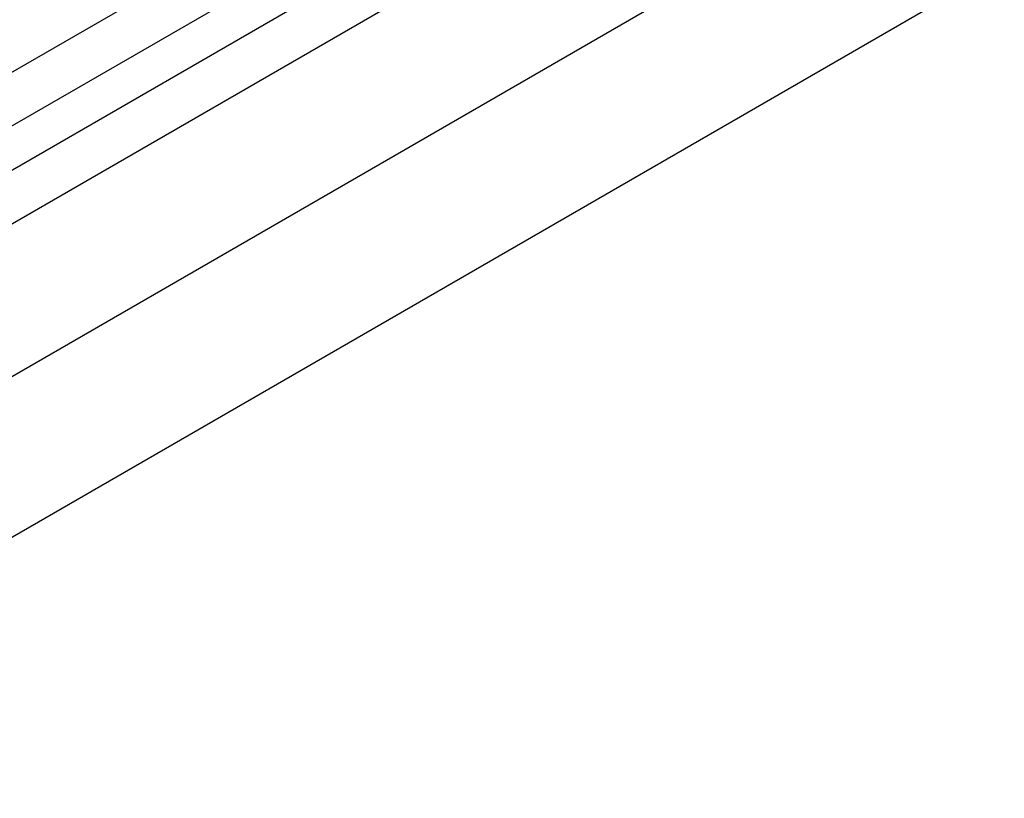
# Paper-space layout '61767N-2-A-2_1_1' of a CAD drawing. Header units: millimetres. Extents: x 0 to 594, y 1 to 420.
# Tile 56 of 222: x 279 to 288, y 92 to 99. Entities that reach past the tile are written whole.
import ezdxf

# ---------------------------------------------------------------- set-up
doc = ezdxf.new("R2010")
doc.units = ezdxf.units.MM
doc.header["$LTSCALE"] = 32.67
for name, color, linetype in [('61753N-0_DXF_CONTINUOUS_LINE', 7, 'CONTINUOUS'), ('61779N-0_DXF_CONTINUOUS_LINE', 7, 'CONTINUOUS'), ('61852N-1_DXF_CONTINUOUS_LINE', 7, 'CONTINUOUS')]:
    doc.layers.add(name, color=color, linetype=linetype)

psp = doc.layouts.new('61767N-2-A-2_1_1')

# ---------------------------------------------------------------- linework, layer by layer
at = {"layer": '61753N-0_DXF_CONTINUOUS_LINE', "color": 7, "linetype": 'Continuous'}
psp.add_line((263.6018, 86.6939), (299.8762, 107.6369), dxfattribs=at)
at = {"layer": '61779N-0_DXF_CONTINUOUS_LINE', "color": 3, "linetype": 'Continuous'}
psp.add_line((300.0884, 106.2896), (263.8139, 85.3467), dxfattribs=at)
at = {"layer": '61852N-1_DXF_CONTINUOUS_LINE', "color": 9, "linetype": 'Continuous'}
for p, q in [((263.0018, 89.1224), (299.2762, 110.0653)), ((263.3018, 88.8057), (299.5762, 109.7487)), ((299.752, 109.4443), (263.4775, 88.5013)), ((299.8762, 109.0261), (263.6018, 88.0832))]:
    psp.add_line(p, q, dxfattribs=at)
at = {"layer": '61852N-1_DXF_CONTINUOUS_LINE', "color": 7, "linetype": 'Continuous'}
psp.add_line((263.6018, 86.6939), (299.8762, 107.6369), dxfattribs=at)

doc.saveas('drawing.dxf')
